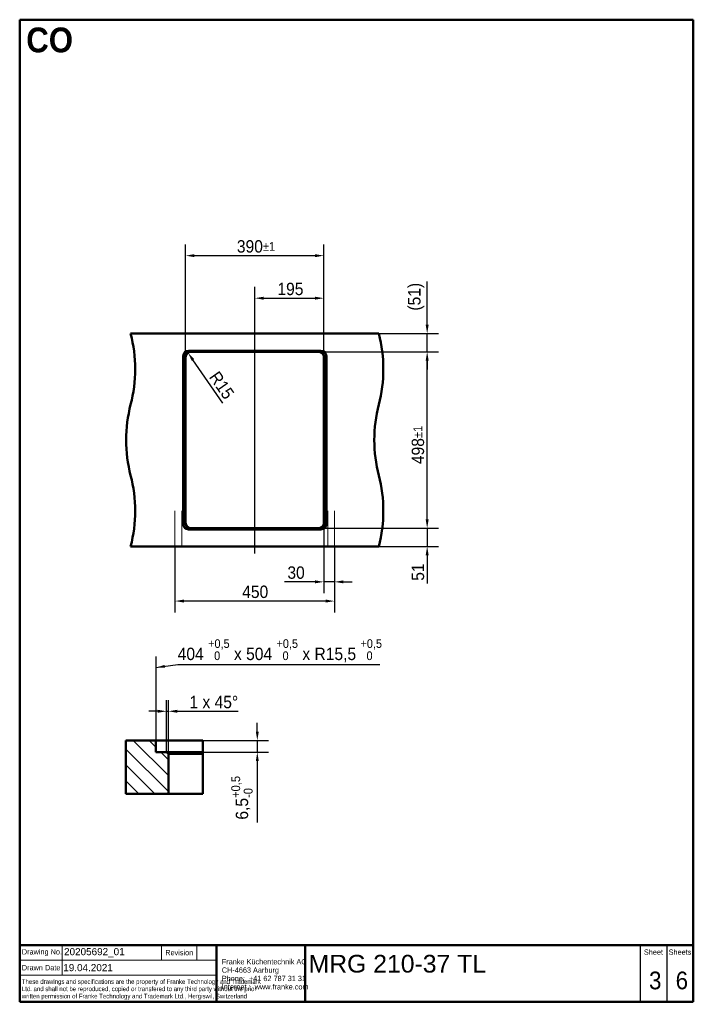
# Model space of a CAD drawing. Header units: millimetres. Extents: x 100 to 2000, y 93 to 2870.
import ezdxf
from ezdxf.enums import TextEntityAlignment as Align

# ---------------------------------------------------------------- set-up
doc = ezdxf.new("R2010")
doc.units = ezdxf.units.MM
doc.header["$LTSCALE"] = 10
for name, color, linetype, lineweight in [('Centerline(ISO)', 7, 'Continuous', 25), ('Dimensions(ISO)', 7, 'Continuous', 25), ('Hatch', 7, 'Continuous', 9), ('Sketch Geometry(DIN)', 7, 'Continuous', 50), ('Sketch Geometry(ISO)', 7, 'Continuous', 50), ('Symbole(DIN)', 7, 'Continuous', 25), ('Symbols(ISO)', 7, 'Continuous', 25), ('Visible Edges(ISO)', 7, 'Continuous', 50), ('Visible Tangent Edges(ISO)', 7, 'Continuous', 25)]:
    doc.layers.add(name, color=color, linetype=linetype, lineweight=lineweight)
doc.styles.add('Text Style20', font='arial.ttf')
doc.styles.add('Text Style40', font='arial.ttf')
doc.styles.add('Text Style9', font='arial.ttf')
doc.styles.add('Text_3.5mm', font='arial.ttf', dxfattribs={"width": 0.9})
doc.styles.add('Text_5.0mm', font='arial.ttf', dxfattribs={"width": 0.9})
doc.styles.add('Text__1.3mm', font='arial.ttf', dxfattribs={"width": 0.9})
doc.styles.add('Text__1.5mm', font='arial.ttf', dxfattribs={"width": 0.9})
doc.styles.add('Text__3.5mm', font='arial.ttf', dxfattribs={"width": 0.9})
doc.styles.add('Text__5.0mm', font='arial.ttf', dxfattribs={"width": 0.9})
doc.dimstyles.new('KS-STANDARD', dxfattribs={"dimscale": 10, "dimtxt": 3.5, "dimasz": 2.5, "dimexe": 3.175, "dimexo": 0, "dimgap": 0.8, "dimtad": 1, "dimdec": 1, "dimrnd": 1e-08, "dimtxsty": 'Text_3.5mm', "dimcen": 0.09, "dimdle": 10, "dimclrd": 7, "dimclre": 7, "dimclrt": 7, "dimadec": 0, "dimazin": 2, "dimtfac": 0.714286, "dimtdec": 4, "dimtmove": 0, "dimatfit": 3, "dimfxl": 1, "dimtolj": 1, "dimlwd": 25, "dimlwe": 25, "dimarcsym": 0})
doc.dimstyles.new('KS-STANDARD$7', dxfattribs={"dimscale": 10, "dimtxt": 3.5, "dimasz": 2.5, "dimexe": 3.175, "dimexo": 0, "dimgap": 0.8, "dimtad": 1, "dimdec": 1, "dimrnd": 1e-08, "dimtxsty": 'Text_3.5mm', "dimcen": 0.09, "dimdle": 10, "dimclrd": 7, "dimclre": 7, "dimclrt": 7, "dimadec": 0, "dimazin": 2, "dimtfac": 0.714286, "dimtdec": 4, "dimtmove": 0, "dimatfit": 3, "dimfxl": 1, "dimtolj": 1, "dimlwd": 25, "dimlwe": 25, "dimarcsym": 0})

# ---------------------------------------------------------------- blocks, each defined once
blk = doc.blocks.new('Title Blocks FKT-Marketing')
at = {"layer": 'Sketch Geometry(DIN)', "color": 7, "linetype": 'Continuous', "lineweight": 50}
for p, q in [((97.45, 118.35), (287.45, 118.35)), ((97.45, 118.35), (97.45, 102.35)), ((152.95, 118.35), (152.95, 102.35)), ((177.95, 102.35), (177.95, 118.35)), ((287.45, 102.35), (287.45, 118.35)), ((97.45, 102.35), (287.45, 102.35))]:
    blk.add_line(p, q, dxfattribs=at)
at = {"layer": 'Sketch Geometry(DIN)', "color": 7, "linetype": 'Continuous', "lineweight": 18}
for p, q in [((109.45, 118.35), (109.45, 109.85)), ((137.45, 114.1), (137.45, 118.35)), ((147.45, 114.1), (147.45, 118.35)), ((97.45, 114.1), (152.95, 114.1)), ((97.45, 109.85), (152.95, 109.85))]:
    blk.add_line(p, q, dxfattribs=at)
at = {"layer": 'Sketch Geometry(DIN)', "color": 7, "linetype": 'Continuous', "lineweight": 25}
for p, q in [((272.45, 118.35), (272.45, 102.35)), ((279.95, 118.35), (279.95, 102.35))]:
    blk.add_line(p, q, dxfattribs=at)
at = {"layer": 'Symbole(DIN)', "color": 7, "style": 'Text__1.5mm'}
for s, insert, char_height, width, attachment_point in [('\\fArial|b0|i0;Drawing No.', (98.05, 116.22), 1.4986, 15.7321, 4), ('Revision', (142.45, 116.22), 1.499, 13.4705, 5), ('Sheet', (276.2, 116.35), 1.499, 6.6871, 5), ('Sheets', (283.7, 116.35), 1.499, 6.6871, 5), ('Drawn Date', (98.05, 111.97), 1.499, 13.6702, 4)]:
    blk.add_mtext(s, dxfattribs=dict(at, insert=insert, char_height=char_height, width=width, attachment_point=attachment_point))
at = {"layer": 'Symbole(DIN)', "color": 7, "attachment_point": 4, "line_spacing_factor": 0.944221}
for s, insert, char_height, width, style in [('\\fArial|b0|i0;{\\H1.4986;Franke Küchentechnik AG\\PCH-4663 Aarburg\\PPhone:  +41 62 787 31 31\\PInternet :  www.franke.com}', (154.45, 110.11), 1.4986, 34.1835, 'Text__3.5mm'), ('\\fArial|b0|i0;\\W0.75;These drawings and specifications are the property of Franke Technology and Trademark Ltd. and shall not be reproduced, copied or transfered to any third party without the prior written permission of Franke Technology and Trademark Ltd., Hergiswil, Switzerland', (98.05, 105.81), 1.3, 54.5435, 'Text__1.3mm')]:
    blk.add_mtext(s, dxfattribs=dict(at, insert=insert, char_height=char_height, width=width, style=style))
at = {"layer": 'Symbole(DIN)', "color": 7}
for tag, p, height, style in [('Document_Number_001', (109.96, 115.5), 2, 'Text Style40'), ('Title_001', (178.93, 110.6), 5, 'Text Style20'), ('Drawn_Date_001', (109.74, 110.99), 2, 'Text Style40')]:
    blk.add_attdef(tag, p, '', height=height, dxfattribs=dict(at, style=style))
at = {"layer": 'Symbole(DIN)', "color": 7, "style": 'Text Style40'}
blk.add_attdef('Revision_Index_1', text='', height=2, dxfattribs=at).set_placement((150.2, 116.22), align=Align.MIDDLE_CENTER)
at = {"layer": 'Symbole(DIN)', "color": 7, "style": 'Text__5.0mm', "width": 0.9}
for tag, p in [('Sheet_number_001', (274.96, 105.88)), ('Number_of_sheets_001', (282.47, 105.88))]:
    blk.add_attdef(tag, p, '', height=5, dxfattribs=at)
at = {"layer": 'Symbole(DIN)', "color": 7, "style": 'Text Style9'}
blk.add_attdef('Auxiliary_Remark1', text='', height=3.5, dxfattribs=at).set_placement((179.45, 105.85), align=Align.MIDDLE_LEFT)
blk = doc.blocks.new('Borders Marketing Border')
at = {"layer": 'Sketch Geometry(ISO)'}
for p, q in [((10, 287), (200, 287)), ((10, 10), (10, 287)), ((200, 287), (200, 10)), ((200, 10), (10, 10))]:
    blk.add_line(p, q, dxfattribs=at)
blk = doc.blocks.new('*D6')
at = {"layer": 'Defpoints', "color": 0, "linetype": 'Continuous'}
for p in [(538, 1384.5), (988, 1384.5), (538, 1230.3)]:
    blk.add_point(p, dxfattribs=at)
at = {"layer": 'Dimensions(ISO)', "color": 7, "linetype": 'Continuous', "lineweight": 25}
for p, q in [((538, 1384.5), (538, 1198.5)), ((988, 1384.5), (988, 1198.5)), ((963, 1230.3), (563, 1230.3))]:
    blk.add_line(p, q, dxfattribs=at)
at = {"layer": 'Dimensions(ISO)', "color": 7, "linetype": 'Continuous'}
for points in [[(563, 1234.5), (563, 1226.1), (538, 1230.3)], [(963, 1234.5), (963, 1226.1), (988, 1230.3)]]:
    blk.add_solid(points, dxfattribs=at)
at = {"layer": 'Dimensions(ISO)', "color": 7, "linetype": 'Continuous', "lineweight": 25, "insert": (727.6, 1256.2), "char_height": 35, "attachment_point": 4, "style": 'Text_3.5mm'}
blk.add_mtext('\\A1;450', dxfattribs=at)
blk = doc.blocks.new('*D7')
at = {"layer": 'Defpoints', "color": 0, "linetype": 'Continuous'}
for p in [(943, 1435.5), (1249.3, 1435.5), (1113, 1384.5)]:
    blk.add_point(p, dxfattribs=at)
at = {"layer": 'Dimensions(ISO)', "color": 7, "linetype": 'Continuous', "lineweight": 25}
for p, q in [((1249.3, 1460.5), (1249.3, 1485.5)), ((943, 1435.5), (1281, 1435.5)), ((1249.3, 1435.5), (1249.3, 1384.5)), ((1113, 1384.5), (1281, 1384.5)), ((1249.3, 1359.5), (1249.3, 1279.5))]:
    blk.add_line(p, q, dxfattribs=at)
at = {"layer": 'Dimensions(ISO)', "color": 7, "linetype": 'Continuous'}
for points in [[(1245.1, 1460.5), (1253.5, 1460.5), (1249.3, 1435.5)], [(1245.1, 1359.5), (1253.5, 1359.5), (1249.3, 1384.5)]]:
    blk.add_solid(points, dxfattribs=at)
at = {"layer": 'Dimensions(ISO)', "color": 7, "linetype": 'Continuous', "lineweight": 25, "insert": (1223.4, 1287.5), "char_height": 35, "attachment_point": 4, "rotation": 90, "style": 'Text_3.5mm'}
blk.add_mtext('\\A1;51', dxfattribs=at)
blk = doc.blocks.new('*D8')
at = {"layer": 'Defpoints', "color": 0, "linetype": 'Continuous'}
for p in [(1113, 1984.5), (1249.3, 1984.5), (943, 1933.5)]:
    blk.add_point(p, dxfattribs=at)
at = {"layer": 'Dimensions(ISO)', "color": 7, "linetype": 'Continuous', "lineweight": 25}
for p, q in [((1249.3, 2009.5), (1249.3, 2131.5)), ((1113, 1984.5), (1281, 1984.5)), ((1249.3, 1933.5), (1249.3, 1984.5)), ((943, 1933.5), (1281, 1933.5)), ((1249.3, 1908.5), (1249.3, 1883.5))]:
    blk.add_line(p, q, dxfattribs=at)
at = {"layer": 'Dimensions(ISO)', "color": 7, "linetype": 'Continuous'}
for points in [[(1245.1, 2009.5), (1253.5, 2009.5), (1249.3, 1984.5)], [(1245.1, 1908.5), (1253.5, 1908.5), (1249.3, 1933.5)]]:
    blk.add_solid(points, dxfattribs=at)
at = {"layer": 'Dimensions(ISO)', "color": 7, "linetype": 'Continuous', "lineweight": 25, "insert": (1218.3, 2049.5), "char_height": 35, "attachment_point": 4, "rotation": 90, "style": 'Text_3.5mm'}
blk.add_mtext('\\A1;(51)', dxfattribs=at)
blk = doc.blocks.new('*D9')
at = {"layer": 'Defpoints', "color": 0, "linetype": 'Continuous'}
for p in [(943, 1933.5), (1249.3, 1933.5), (943, 1435.5)]:
    blk.add_point(p, dxfattribs=at)
at = {"layer": 'Dimensions(ISO)', "color": 7, "linetype": 'Continuous', "lineweight": 25}
for p, q in [((943, 1933.5), (1281, 1933.5)), ((1249.3, 1460.5), (1249.3, 1908.5)), ((943, 1435.5), (1281, 1435.5))]:
    blk.add_line(p, q, dxfattribs=at)
at = {"layer": 'Dimensions(ISO)', "color": 7, "linetype": 'Continuous'}
for points in [[(1245.1, 1908.5), (1253.5, 1908.5), (1249.3, 1933.5)], [(1245.1, 1460.5), (1253.5, 1460.5), (1249.3, 1435.5)]]:
    blk.add_solid(points, dxfattribs=at)
at = {"layer": 'Dimensions(ISO)', "color": 7, "linetype": 'Continuous', "lineweight": 25, "insert": (1223.4, 1616.6), "char_height": 35, "attachment_point": 4, "rotation": 90, "style": 'Text_3.5mm'}
blk.add_mtext('\\A1;498{\\H25.000001;±1}', dxfattribs=at)
blk = doc.blocks.new('*D10')
at = {"layer": 'Defpoints', "color": 0, "linetype": 'Continuous'}
for p in [(958, 2204.5), (568, 1918.5), (958, 1918.5)]:
    blk.add_point(p, dxfattribs=at)
at = {"layer": 'Dimensions(ISO)', "color": 7, "linetype": 'Continuous', "lineweight": 25}
for p, q in [((568, 1918.5), (568, 2236.3)), ((958, 1918.5), (958, 2236.3)), ((593, 2204.5), (933, 2204.5))]:
    blk.add_line(p, q, dxfattribs=at)
at = {"layer": 'Dimensions(ISO)', "color": 7, "linetype": 'Continuous'}
for points in [[(593, 2208.7), (593, 2200.3), (568, 2204.5)], [(933, 2208.7), (933, 2200.3), (958, 2204.5)]]:
    blk.add_solid(points, dxfattribs=at)
at = {"layer": 'Dimensions(ISO)', "color": 7, "linetype": 'Continuous', "lineweight": 25, "insert": (712.6, 2230.4), "char_height": 35, "attachment_point": 4, "style": 'Text_3.5mm'}
blk.add_mtext('\\A1;390{\\H25.000001;±1}', dxfattribs=at)
blk = doc.blocks.new('*D11')
at = {"layer": 'Defpoints', "color": 0, "linetype": 'Continuous'}
for p in [(958, 1450.5), (988, 1384.5), (988, 1284.5)]:
    blk.add_point(p, dxfattribs=at)
at = {"layer": 'Dimensions(ISO)', "color": 7, "linetype": 'Continuous', "lineweight": 25}
for p, q in [((958, 1450.5), (958, 1252.8)), ((988, 1384.5), (988, 1252.8)), ((933, 1284.5), (847, 1284.5)), ((988, 1284.5), (958, 1284.5)), ((1013, 1284.5), (1038, 1284.5))]:
    blk.add_line(p, q, dxfattribs=at)
at = {"layer": 'Dimensions(ISO)', "color": 7, "linetype": 'Continuous'}
for points in [[(933, 1288.7), (933, 1280.3), (958, 1284.5)], [(1013, 1288.7), (1013, 1280.3), (988, 1284.5)]]:
    blk.add_solid(points, dxfattribs=at)
at = {"layer": 'Dimensions(ISO)', "color": 7, "linetype": 'Continuous', "lineweight": 25, "insert": (855, 1310.4), "char_height": 35, "attachment_point": 4, "style": 'Text_3.5mm'}
blk.add_mtext('\\A1;30', dxfattribs=at)
blk = doc.blocks.new('*D12')
at = {"layer": 'Defpoints', "color": 0, "linetype": 'Continuous'}
for p in [(958, 2084.5), (763, 2003.8), (958, 1918.5)]:
    blk.add_point(p, dxfattribs=at)
at = {"layer": 'Dimensions(ISO)', "color": 7, "linetype": 'Continuous', "lineweight": 25}
for p, q in [((763, 2003.8), (763, 2116.3)), ((958, 1918.5), (958, 2116.3)), ((788, 2084.5), (933, 2084.5))]:
    blk.add_line(p, q, dxfattribs=at)
at = {"layer": 'Dimensions(ISO)', "color": 7, "linetype": 'Continuous'}
for points in [[(788, 2088.7), (788, 2080.3), (763, 2084.5)], [(933, 2088.7), (933, 2080.3), (958, 2084.5)]]:
    blk.add_solid(points, dxfattribs=at)
at = {"layer": 'Dimensions(ISO)', "color": 7, "linetype": 'Continuous', "lineweight": 25, "insert": (826.9, 2110.4), "char_height": 35, "attachment_point": 4, "style": 'Text_3.5mm'}
blk.add_mtext('\\A1;195', dxfattribs=at)
blk = doc.blocks.new('*D13')
at = {"layer": 'Defpoints', "color": 0, "linetype": 'Continuous'}
for p in [(561.9, 836.8), (770.2, 836.8), (514.4, 804.3)]:
    blk.add_point(p, dxfattribs=at)
at = {"layer": 'Dimensions(ISO)', "color": 7, "linetype": 'Continuous', "lineweight": 25}
for p, q in [((770.2, 861.8), (770.2, 886.8)), ((561.9, 836.8), (802, 836.8)), ((770.2, 836.8), (770.2, 804.3)), ((514.4, 804.3), (802, 804.3)), ((770.2, 779.3), (770.2, 605.8))]:
    blk.add_line(p, q, dxfattribs=at)
at = {"layer": 'Dimensions(ISO)', "color": 7, "linetype": 'Continuous'}
for points in [[(766.1, 861.8), (774.4, 861.8), (770.2, 836.8)], [(766.1, 779.3), (774.4, 779.3), (770.2, 804.3)]]:
    blk.add_solid(points, dxfattribs=at)
at = {"layer": 'Dimensions(ISO)', "color": 7, "linetype": 'Continuous', "lineweight": 25, "insert": (726.8, 613.8), "char_height": 35, "attachment_point": 4, "rotation": 90, "style": 'Text_3.5mm'}
blk.add_mtext('\\A1;6,5{\\H25.000001;\\S+0,5^ -0;}', dxfattribs=at)
blk = doc.blocks.new('*D14')
at = {"layer": 'Defpoints', "color": 0, "linetype": 'Continuous'}
for p in [(514.4, 919.5), (514.4, 804.3), (519.4, 799.3)]:
    blk.add_point(p, dxfattribs=at)
at = {"layer": 'Dimensions(ISO)', "color": 7, "linetype": 'Continuous', "lineweight": 25}
for p, q in [((514.4, 804.3), (514.4, 951.2)), ((519.4, 799.3), (519.4, 951.2)), ((489.4, 919.5), (464.4, 919.5)), ((514.4, 919.5), (519.4, 919.5)), ((544.4, 919.5), (716.6, 919.5))]:
    blk.add_line(p, q, dxfattribs=at)
at = {"layer": 'Dimensions(ISO)', "color": 7, "linetype": 'Continuous'}
for points in [[(489.4, 923.6), (489.4, 915.3), (514.4, 919.5)], [(544.4, 923.6), (544.4, 915.3), (519.4, 919.5)]]:
    blk.add_solid(points, dxfattribs=at)
at = {"layer": 'Dimensions(ISO)', "color": 7, "linetype": 'Continuous', "lineweight": 25, "insert": (578.8, 945.3), "char_height": 35, "attachment_point": 4, "style": 'Text_3.5mm'}
blk.add_mtext('\\A1;\\fArial|b0|i0;1 x 45°', dxfattribs=at)
blk = doc.blocks.new('*D15')
at = {"layer": 'Defpoints', "color": 0, "linetype": 'Continuous'}
for p in [(574.4, 1930.8), (583, 1918.5)]:
    blk.add_point(p, dxfattribs=at)
at = {"layer": 'Dimensions(ISO)', "color": 7, "linetype": 'Continuous', "lineweight": 25}
blk.add_line((673.2, 1788.7), (588.7, 1910.3), dxfattribs=at)
at = {"layer": 'Dimensions(ISO)', "color": 7, "linetype": 'Continuous'}
blk.add_solid([(592.1, 1912.7), (585.3, 1907.9), (574.4, 1930.8)], dxfattribs=at)
at = {"layer": 'Dimensions(ISO)', "color": 7, "linetype": 'Continuous', "lineweight": 25, "insert": (646.8, 1872), "char_height": 35, "attachment_point": 4, "rotation": 304.8003, "style": 'Text_3.5mm'}
blk.add_mtext('\\A1;R15', dxfattribs=at)

msp = doc.modelspace()

# ---------------------------------------------------------------- hatches: boundary and pattern name
at = {"layer": 'Hatch'}
h = msp.add_hatch(dxfattribs=at)
h.set_pattern_fill('ANSI31', color=256, scale=254, angle=90, style=0)
h.set_pattern_definition([(135, (0, 0), (-22.4506, -22.4506), [])])
h.paths.add_polyline_path([(399.335, 836.753), (399.335, 686.753), (519.362, 686.753), (519.362, 799.253), (514.362, 804.253), (484.362, 804.253), (484.362, 836.753)])

# ---------------------------------------------------------------- linework, layer by layer
at = {"layer": 'Centerline(ISO)', "linetype": 'Continuous'}
msp.add_line((762.981, 1364.42), (762.981, 2003.792), dxfattribs=at)
at = {"layer": 'Sketch Geometry(ISO)', "linetype": 'Continuous', "lineweight": 18}
for p, q in [((537.981, 1384.505), (537.981, 1484.505)), ((556.981, 1384.505), (556.981, 1484.505)), ((968.981, 1384.505), (968.981, 1484.505)), ((987.981, 1384.505), (987.981, 1484.505))]:
    msp.add_line(p, q, dxfattribs=at)
at = {"layer": 'Symbols(ISO)', "color": 7, "linetype": 'Continuous', "lineweight": 25}
msp.add_line((484.362, 1074.349), (484.362, 836.753), dxfattribs=at)
at = {"layer": 'Visible Edges(ISO)'}
for p, q in [((412.981, 1984.505), (1112.981, 1984.505)), ((560.981, 1448.005), (560.981, 1921.005)), ((566.981, 1918.505), (566.981, 1450.505)), ((567.981, 1450.505), (567.981, 1918.505)), ((576.481, 1936.505), (949.481, 1936.505)), ((942.981, 1934.505), (582.981, 1934.505)), ((582.981, 1933.505), (942.981, 1933.505)), ((957.981, 1918.505), (957.981, 1450.505)), ((958.981, 1450.505), (958.981, 1918.505)), ((964.981, 1921.005), (964.981, 1448.005)), ((949.481, 1432.505), (576.481, 1432.505)), ((942.981, 1435.505), (582.981, 1435.505)), ((582.981, 1434.505), (942.981, 1434.505)), ((412.981, 1384.505), (1112.981, 1384.505)), ((399.335, 836.753), (399.335, 686.753)), ((484.362, 836.753), (399.335, 836.753)), ((484.362, 804.253), (484.362, 836.753)), ((484.362, 836.753), (561.862, 836.753)), ((561.862, 836.753), (617.038, 836.753)), ((617.038, 836.753), (617.038, 804.253)), ((514.362, 804.253), (484.362, 804.253)), ((519.362, 799.253), (514.362, 804.253)), ((594.362, 804.253), (514.362, 804.253)), ((519.362, 686.753), (519.362, 799.253)), ((519.362, 799.253), (594.362, 799.253)), ((617.038, 804.253), (594.362, 804.253)), ((594.362, 799.253), (617.038, 799.253)), ((617.038, 804.253), (617.038, 799.253)), ((617.038, 799.253), (617.038, 686.753)), ((399.335, 686.753), (519.362, 686.753)), ((594.362, 686.753), (519.362, 686.753)), ((617.038, 686.753), (594.362, 686.753))]:
    msp.add_line(p, q, dxfattribs=at)
for centre, radius, start, end in [((25.683, 1884.505), 400, 345.522488, 14.477512), ((725.683, 1884.505), 400, 345.522488, 14.477512), ((576.481, 1921.005), 15.5, 90, 180), ((582.981, 1918.505), 16, 90, 180), ((582.981, 1918.505), 15, 90, 180), ((942.981, 1918.505), 16, 0, 90), ((942.981, 1918.505), 15, 0, 90), ((949.481, 1921.005), 15.5, 0, 90), ((800.279, 1684.505), 400, 165.522488, 194.477512), ((1500.279, 1684.505), 400, 165.522488, 194.477512), ((25.683, 1484.505), 400, 345.522488, 14.477512), ((725.683, 1484.505), 400, 345.522488, 14.477512), ((576.481, 1448.005), 15.5, 180, 270), ((582.981, 1450.505), 16, 180, 270), ((582.981, 1450.505), 15, 180, 270), ((942.981, 1450.505), 15, 270, 0), ((942.981, 1450.505), 16, 270, 0), ((949.481, 1448.005), 15.5, 270, 0)]:
    msp.add_arc(centre, radius, start, end, dxfattribs=at)
at = {"layer": 'Visible Tangent Edges(ISO)'}
for p, q in [((567.981, 1918.505), (566.981, 1918.505)), ((582.981, 1934.505), (582.981, 1933.505)), ((942.981, 1934.505), (942.981, 1933.505)), ((958.981, 1918.505), (957.981, 1918.505)), ((566.981, 1450.505), (567.981, 1450.505)), ((958.981, 1450.505), (957.981, 1450.505)), ((582.981, 1434.505), (582.981, 1435.505)), ((942.981, 1434.505), (942.981, 1435.505))]:
    msp.add_line(p, q, dxfattribs=at)

# ---------------------------------------------------------------- block references
at = {"xscale": 10, "yscale": 10, "zscale": 10}
msp.add_blockref('Borders Marketing Border', (0, 0), dxfattribs=at)
msp.add_blockref('Title Blocks FKT-Marketing', (-874.458, -923.483), dxfattribs=at).add_auto_attribs({'Title_001': 'MRG 210-37 TL', 'Document_Number_001': '20205692_01', 'Drawn_Date_001': '19.04.2021', 'Sheet_number_001': '3', 'Number_of_sheets_001': '6'})

# ---------------------------------------------------------------- texts
at = {"layer": 'Symbols(ISO)', "color": 7}
for s, insert, char_height, width, attachment_point, style in [('\\fArial|b1|i0;{\\H70.0000;CO}', (118.491, 2812.407), 70, 131.9436, 4, 'Text_5.0mm'), ('\\A0;\\fArial|b0|i0;404 {\\H0.7000x;\\S+0,5^   0;} x 504 {\\H0.7000x;\\S+0,5^   0;} x R15,5 {\\H0.7000x;\\S+0,5^   0;}', (545.733, 1057.367), 34.999999, 576.04612, 7, 'Text_3.5mm')]:
    msp.add_mtext(s, dxfattribs=dict(at, insert=insert, char_height=char_height, width=width, attachment_point=attachment_point, style=style))

# ---------------------------------------------------------------- dimensions: what is measured, and where the dimension line sits
at = {"layer": 'Dimensions(ISO)', "color": 7, "linetype": 'Continuous', "lineweight": 25}
for base, p1, p2, override, picture, middle in [((957.981, 2204.505), (567.981, 1918.505), (957.981, 1918.505), {"dimgap": 0.8, "dimdec": 0, "dimtol": 1, "dimlim": 0, "dimtp": 1, "dimtm": 1, "dimtdec": 4, "dimtofl": 0, "dimatfit": 1}, '*D10', (762.881, 2204.505)), ((957.981, 2084.505), (762.981, 2003.792), (957.981, 1918.505), {"dimgap": 0.8, "dimdec": 1, "dimtol": 0, "dimlim": 0, "dimtp": 0, "dimtm": 0, "dimtdec": 4, "dimtofl": 0, "dimatfit": 1}, '*D12', (860.381, 2084.505)), ((537.981, 1230.291), (987.981, 1384.505), (537.981, 1384.505), {"dimgap": 0.8, "dimdec": 1, "dimtol": 0, "dimlim": 0, "dimtp": 0, "dimtm": 0, "dimtdec": 4, "dimtofl": 0, "dimatfit": 1}, '*D6', (762.981, 1230.291))]:
    dim = msp.add_linear_dim(base=base, p1=p1, p2=p2, dimstyle='KS-STANDARD', override=override, dxfattribs=at)
    dim.commit()
    dim.dimension.update_dxf_attribs({"geometry": picture, "text_midpoint": middle, "dimtype": 160})
dim = msp.add_linear_dim(base=(1249.288, 1984.505), p1=(942.981, 1933.505), p2=(1112.981, 1984.505), angle=90, text='(<>)', dimstyle='KS-STANDARD', override={"dimgap": 0.8, "dimdec": 1, "dimtol": 0, "dimlim": 0, "dimtp": 0, "dimtm": 0, "dimtdec": 4, "dimtofl": 1, "dimatfit": 1}, dxfattribs=at)
dim.commit()
dim.dimension.update_dxf_attribs({"geometry": '*D8', "text_midpoint": (1249.288, 2086.506), "dimtype": 160})
dim = msp.add_radius_dim(center=(582.981, 1918.505), mpoint=(574.42, 1930.822), dimstyle='KS-STANDARD', override={"dimgap": 0.8, "dimdec": 1, "dimlfac": 1, "dimcen": 0, "dimtol": 0, "dimlim": 0, "dimtp": 0, "dimtm": 0, "dimtdec": 4, "dimtofl": 0}, dxfattribs=at)
dim.commit()
dim.dimension.update_dxf_attribs({"geometry": '*D15', "text_midpoint": (647.119, 1826.223), "dimtype": 164})
for base, p1, p2, angle, override, picture, middle in [((1249.288, 1933.505), (942.981, 1435.505), (942.981, 1933.505), 90, {"dimgap": 0.8, "dimdec": 1, "dimtol": 1, "dimlim": 0, "dimtp": 1, "dimtm": 1, "dimtdec": 4, "dimtofl": 0, "dimatfit": 1}, '*D9', (1249.288, 1667.505)), ((1249.288, 1435.505), (1112.981, 1384.505), (942.981, 1435.505), 90, {"dimgap": 0.8, "dimdec": 1, "dimtol": 0, "dimlim": 0, "dimtp": 0, "dimtm": 0, "dimtdec": 4, "dimtofl": 1, "dimatfit": 1}, '*D7', (1249.288, 1306.984)), ((987.981, 1284.505), (957.981, 1450.505), (987.981, 1384.505), 180, {"dimgap": 0.8, "dimdec": 1, "dimtol": 0, "dimlim": 0, "dimtp": 0, "dimtm": 0, "dimtdec": 4, "dimtofl": 1, "dimatfit": 1}, '*D11', (877.484, 1284.505)), ((770.227, 836.753), (514.362, 804.253), (561.862, 836.753), 90, {"dimgap": 0.8, "dimdec": 1, "dimlfac": 0.2, "dimtol": 1, "dimlim": 0, "dimtp": 0.5, "dimtm": 1e-09, "dimtdec": 4, "dimtofl": 1, "dimatfit": 1}, '*D13', (770.227, 673.097))]:
    dim = msp.add_linear_dim(base=base, p1=p1, p2=p2, angle=angle, dimstyle='KS-STANDARD', override=override, dxfattribs=at)
    dim.commit()
    dim.dimension.update_dxf_attribs({"geometry": picture, "text_midpoint": middle, "dimtype": 160})
dim = msp.add_linear_dim(base=(514.362, 919.453), p1=(519.362, 799.253), p2=(514.362, 804.253), text='\\fArial|b0|i0;<> x 45°', dimstyle='KS-STANDARD', override={"dimgap": 0.8, "dimdec": 1, "dimlfac": 0.2, "dimtol": 0, "dimlim": 0, "dimtp": 0, "dimtm": 0, "dimtdec": 4, "dimtofl": 1, "dimatfit": 1}, dxfattribs=at)
dim.commit()
dim.dimension.update_dxf_attribs({"geometry": '*D14', "text_midpoint": (643.725, 919.453), "dimtype": 160})

# ---------------------------------------------------------------- leaders
at = {"layer": 'Symbols(ISO)', "color": 7, "linetype": 'Continuous', "lineweight": 25, "annotation_type": 0, "has_hookline": 1, "hookline_direction": 0, "text_width": 569.834}
msp.add_leader([(484.362, 1042.599), (545.733, 1051.534)], dimstyle='KS-STANDARD$7', override={"dimgap": 0, "dimtad": 1}, dxfattribs=at)

doc.saveas('drawing.dxf')
